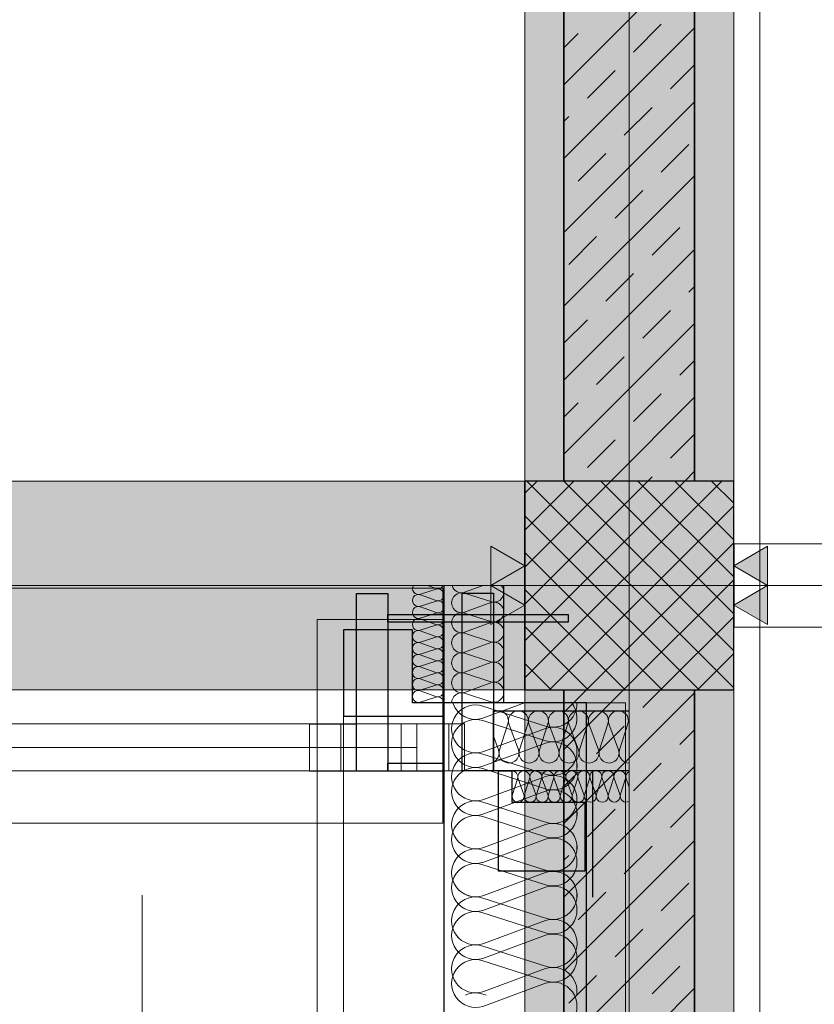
# Model space of a CAD drawing. Extents: x -1920 to 300, y 62 to 656.
# Tile 25 of 60: x -1675 to -1660, y 233 to 251. Entities that reach past the tile are written whole.
import ezdxf
from ezdxf.lldxf.tags import DXFTag

# ---------------------------------------------------------------- set-up
doc = ezdxf.new("R2010")
doc.units = 0
doc.layers.get('0').update_dxf_attribs({"lineweight": 35})
for name, color, linetype, lineweight, true_color in [('00_Beschriftung UZ', 3, 'Continuous', 13, 0x00ff00), ('30 -33 Aussenwände- 3 Aussenstützen', 7, 'Continuous', 50, 0x0000dd), ('30 -33 Aussenwände- 7 Fassade_ Elemente', 7, 'Continuous', 9, 0x00aacc), ('30 -34 Innenwände- 1 tragend', 7, 'Continuous', 13, 0xdd0806), ('30 -35 Decken- 1 Konstruktion-Träger- Stahlbeton', 7, 'grob-A06G9HJG8I', 13, 0x33aa00), ('70 -72 Beschriftung- 2 Beschriftung Bauteile', 7, 'Continuous', 9, 0x9999ff), ('iwb_Schraffur_ F90_feuerbestaendig', 1, 'Continuous', 13, 0xff0000), ('iwb_Schraffur_BW', 7, 'Continuous', 13, 0x7400e8)]:
    doc.layers.add(name, color=color, linetype=linetype, lineweight=lineweight, true_color=true_color)
doc.layers.add('70 -71 Achsen- 1 Gebäudeachsen', color=7, linetype='STRICHPUNKT2-A06G9HJF8I', lineweight=18)
doc.layers.add('Keine-1', color=7, linetype='Continuous', lineweight=15)
doc.layers.add('iwb_Schraffur_Unterzug', color=7, linetype='Continuous', lineweight=5, true_color=0xffffcc, plot=False)
tags = doc.linetypes.add('grob-A06G9HJG8I', pattern=[14, 3, -8, 3]).pattern_tags.tags
tags[8:9] = [DXFTag(74, 4), DXFTag(75, 0), DXFTag(340, '0'), DXFTag(46, 0.0), DXFTag(50, 0.0), DXFTag(44, 0.0), DXFTag(45, 0.0)]
tags[6:7] = [DXFTag(74, 4), DXFTag(75, 0), DXFTag(340, '0'), DXFTag(46, 0.0), DXFTag(50, 0.0), DXFTag(44, 0.0), DXFTag(45, 0.0)]
tags[4:5] = [DXFTag(74, 4), DXFTag(75, 0), DXFTag(340, '0'), DXFTag(46, 0.0), DXFTag(50, 0.0), DXFTag(44, 0.0), DXFTag(45, 0.0)]
tags = doc.linetypes.add('STRICHPUNKT2-A06G9HJF8I', pattern=[12.7, 6.35, -3.175, 0, -3.175]).pattern_tags.tags
tags[10:11] = [DXFTag(74, 4), DXFTag(75, 0), DXFTag(340, '0'), DXFTag(46, 0.0), DXFTag(50, 0.0), DXFTag(44, 0.0), DXFTag(45, 0.0)]
tags[8:9] = [DXFTag(74, 4), DXFTag(75, 0), DXFTag(340, '0'), DXFTag(46, 0.0), DXFTag(50, 0.0), DXFTag(44, 0.0), DXFTag(45, 0.0)]
tags[6:7] = [DXFTag(74, 4), DXFTag(75, 0), DXFTag(340, '0'), DXFTag(46, 0.0), DXFTag(50, 0.0), DXFTag(44, 0.0), DXFTag(45, 0.0)]
tags[4:5] = [DXFTag(74, 4), DXFTag(75, 0), DXFTag(340, '0'), DXFTag(46, 0.0), DXFTag(50, 0.0), DXFTag(44, 0.0), DXFTag(45, 0.0)]

# ---------------------------------------------------------------- blocks, each defined once
blk = doc.blocks.new('Referenz-A06G9HJH8I', base_point=(-1905.787, 86.892))
at = {"layer": '00_Beschriftung UZ', "color": 0, "linetype": 'Continuous', "lineweight": 5, "ltscale": 0.13}
blk.add_line((-1661.331, 162.142), (-1661.331, 433.142), dxfattribs=at)
at = {"layer": '30 -33 Aussenwände- 3 Aussenstützen', "color": 0, "lineweight": 9}
for p, q in [((-1665.831, 242.408), (-1665.596, 242.642)), ((-1665.831, 241.701), (-1664.889, 242.642)), ((-1665.831, 240.994), (-1664.182, 242.642)), ((-1665.831, 240.287), (-1663.475, 242.642)), ((-1665.831, 239.58), (-1662.768, 242.642)), ((-1665.831, 238.873), (-1662.061, 242.642)), ((-1665.788, 242.642), (-1661.831, 238.685)), ((-1665.081, 242.642), (-1661.831, 239.392)), ((-1664.374, 242.642), (-1661.831, 240.099)), ((-1663.667, 242.642), (-1661.831, 240.806)), ((-1662.96, 242.642), (-1661.831, 241.513)), ((-1662.253, 242.642), (-1661.831, 242.22)), ((-1665.354, 238.642), (-1661.831, 242.166)), ((-1665.831, 241.978), (-1662.495, 238.642)), ((-1664.647, 238.642), (-1661.831, 241.459)), ((-1665.831, 241.271), (-1663.203, 238.642)), ((-1663.831, 241.142), (-1663.831, 240.142)), ((-1663.94, 238.642), (-1661.831, 240.751)), ((-1665.831, 240.563), (-1663.91, 238.642)), ((-1664.331, 240.642), (-1663.331, 240.642)), ((-1663.233, 238.642), (-1661.831, 240.044)), ((-1665.831, 239.856), (-1664.617, 238.642)), ((-1662.525, 238.642), (-1661.831, 239.337)), ((-1665.831, 239.149), (-1665.324, 238.642))]:
    blk.add_line(p, q, dxfattribs=at)
at = {"layer": '30 -33 Aussenwände- 3 Aussenstützen', "color": 0, "linetype": 'Continuous', "lineweight": -2, "ltscale": 0.25}
for p, q in [((-1661.831, 242.642), (-1665.831, 242.642)), ((-1665.831, 242.642), (-1665.831, 238.642)), ((-1661.831, 238.642), (-1661.831, 242.642)), ((-1665.831, 238.642), (-1661.831, 238.642))]:
    blk.add_line(p, q, dxfattribs=at)
at = {"layer": '30 -33 Aussenwände- 7 Fassade_ Elemente', "color": 0, "linetype": 'Continuous', "ltscale": 0.13}
for p, q in [((-1663.831, 240.142), (-1663.831, 241.142)), ((-1667.529, 240.572), (-1667.829, 240.476)), ((-1667.529, 240.583), (-1667.69, 240.643)), ((-1666.981, 240.511), (-1666.625, 240.642)), ((-1664.331, 240.642), (-1663.331, 240.642)), ((-1667.829, 240.464), (-1667.529, 240.353)), ((-1666.981, 240.492), (-1666.481, 240.332)), ((-1667.529, 240.342), (-1667.829, 240.246)), ((-1667.829, 240.234), (-1667.529, 240.123)), ((-1666.481, 240.313), (-1666.981, 240.128)), ((-1669.801, 158.842), (-1669.801, 239.992)), ((-1669.801, 239.992), (-1667.381, 239.992)), ((-1667.529, 240.112), (-1667.83, 240.016)), ((-1667.83, 240.005), (-1667.53, 239.894)), ((-1667.381, 239.992), (-1667.381, 238.392)), ((-1666.981, 240.109), (-1666.481, 239.949)), ((-1667.53, 239.882), (-1667.83, 239.786)), ((-1666.481, 239.93), (-1666.981, 239.745)), ((-1667.83, 239.775), (-1667.53, 239.664)), ((-1667.53, 239.652), (-1667.83, 239.556)), ((-1666.981, 239.726), (-1666.481, 239.566)), ((-1667.83, 239.545), (-1667.53, 239.434)), ((-1667.53, 239.423), (-1667.83, 239.326)), ((-1666.481, 239.547), (-1666.981, 239.362)), ((-1667.83, 239.315), (-1667.53, 239.204)), ((-1666.981, 239.343), (-1666.481, 239.183)), ((-1667.53, 239.193), (-1667.83, 239.097)), ((-1667.83, 239.085), (-1667.53, 238.974)), ((-1666.481, 239.164), (-1666.981, 238.979)), ((-1667.53, 238.963), (-1667.83, 238.867)), ((-1667.83, 238.856), (-1667.531, 238.744)), ((-1666.981, 238.96), (-1666.481, 238.8)), ((-1667.531, 238.733), (-1667.831, 238.637)), ((-1666.481, 238.781), (-1666.981, 238.596)), ((-1667.831, 238.626), (-1667.531, 238.515)), ((-1667.531, 238.503), (-1667.831, 238.407)), ((-1666.981, 238.577), (-1666.481, 238.417)), ((-1667.381, 238.392), (-1663.901, 238.392)), ((-1666.631, 238.099), (-1665.837, 238.392)), ((-1665.431, 237.949), (-1666.631, 238.334)), ((-1663.901, 238.392), (-1664.651, 238.392)), ((-1664.651, 238.392), (-1664.651, 232.799)), ((-1663.901, 232.799), (-1663.901, 238.392)), ((-1663.901, 238.392), (-1663.901, 160.392)), ((-1669.301, 160.642), (-1669.301, 238.142)), ((-1669.301, 238.142), (-1667.381, 238.142)), ((-1667.381, 238.142), (-1667.381, 160.642)), ((-1667.281, 237.992), (-1689.514, 237.992)), ((-1669.351, 237.992), (-1671.674, 237.992)), ((-1669.351, 237.092), (-1669.351, 237.992)), ((-1667.281, 237.092), (-1667.281, 237.992)), ((-1666.631, 238.054), (-1665.431, 237.669)), ((-1666.631, 237.46), (-1665.431, 237.904)), ((-1666.314, 237.492), (-1666.153, 237.992)), ((-1666.134, 237.992), (-1665.949, 237.492)), ((-1665.931, 237.492), (-1665.77, 237.992)), ((-1665.751, 237.992), (-1665.566, 237.492)), ((-1665.548, 237.492), (-1665.387, 237.992)), ((-1665.368, 237.992), (-1665.183, 237.492)), ((-1665.165, 237.492), (-1665.004, 237.992)), ((-1664.985, 237.992), (-1664.8, 237.492)), ((-1664.781, 237.492), (-1664.621, 237.992)), ((-1664.602, 237.992), (-1664.417, 237.492)), ((-1664.398, 237.492), (-1664.238, 237.992)), ((-1664.219, 237.992), (-1664.034, 237.492)), ((-1664.015, 237.492), (-1663.855, 237.992)), ((-1666.332, 237.492), (-1666.431, 237.758)), ((-1665.431, 237.624), (-1666.631, 237.18)), ((-1665.431, 237.03), (-1666.631, 237.415)), ((-1689.514, 237.092), (-1667.281, 237.092)), ((-1671.674, 237.092), (-1669.351, 237.092)), ((-1666.631, 237.135), (-1665.431, 236.749)), ((-1666.631, 236.541), (-1665.431, 236.985)), ((-1665.97, 236.942), (-1666.066, 236.642)), ((-1665.847, 236.642), (-1665.958, 236.942)), ((-1665.74, 236.943), (-1665.836, 236.642)), ((-1665.618, 236.643), (-1665.729, 236.943)), ((-1665.51, 236.943), (-1665.606, 236.643)), ((-1665.388, 236.643), (-1665.499, 236.943)), ((-1665.28, 236.943), (-1665.376, 236.643)), ((-1665.158, 236.643), (-1665.269, 236.943)), ((-1665.05, 236.943), (-1665.147, 236.643)), ((-1664.928, 236.643), (-1665.039, 236.943)), ((-1664.821, 236.943), (-1664.917, 236.643)), ((-1664.698, 236.643), (-1664.809, 236.943)), ((-1664.591, 236.943), (-1664.687, 236.643)), ((-1664.468, 236.644), (-1664.58, 236.943)), ((-1664.361, 236.944), (-1664.457, 236.644)), ((-1664.239, 236.644), (-1664.35, 236.944)), ((-1664.131, 236.944), (-1664.227, 236.644)), ((-1664.009, 236.644), (-1664.12, 236.944)), ((-1663.901, 236.944), (-1663.998, 236.644)), ((-1663.89, 236.944), (-1663.83, 236.783)), ((-1669.801, 232.799), (-1669.801, 236.742)), ((-1669.301, 232.799), (-1669.301, 236.742)), ((-1665.431, 236.704), (-1666.631, 236.261)), ((-1665.431, 236.11), (-1666.631, 236.496)), ((-1666.631, 236.216), (-1665.431, 235.83)), ((-1666.631, 235.622), (-1665.431, 236.065)), ((-1665.431, 235.785), (-1666.631, 235.341)), ((-1665.431, 235.191), (-1666.631, 235.577)), ((-1666.631, 235.296), (-1665.431, 234.911)), ((-1666.631, 234.702), (-1665.431, 235.146)), ((-1665.431, 234.866), (-1666.631, 234.422)), ((-1665.431, 234.272), (-1666.631, 234.657)), ((-1666.631, 234.377), (-1665.431, 233.991)), ((-1666.631, 233.783), (-1665.431, 234.227)), ((-1665.431, 233.946), (-1666.631, 233.503)), ((-1665.431, 233.352), (-1666.631, 233.738)), ((-1666.631, 233.458), (-1665.431, 233.072)), ((-1666.631, 232.864), (-1665.431, 233.307)), ((-1665.431, 233.027), (-1666.631, 232.584)), ((-1666.569, 232.799), (-1666.631, 232.819))]:
    blk.add_line(p, q, dxfattribs=at)
at = {"layer": '30 -33 Aussenwände- 7 Fassade_ Elemente', "color": 0}
for p, q in [((-1667.397, 240.592), (-1689.397, 240.592)), ((-1667.397, 237.992), (-1667.397, 240.592)), ((-1688.597, 237.992), (-1668.197, 237.992)), ((-1668.197, 237.992), (-1668.197, 237.092)), ((-1668.197, 237.992), (-1667.397, 237.992)), ((-1667.397, 237.992), (-1667.397, 237.092)), ((-1688.597, 237.542), (-1668.197, 237.542)), ((-1668.197, 237.092), (-1688.597, 237.092)), ((-1667.397, 237.092), (-1668.197, 237.092)), ((-1667.397, 237.092), (-1667.397, 236.092)), ((-1667.397, 236.092), (-1689.397, 236.092))]:
    blk.add_line(p, q, dxfattribs=at)
at = {"layer": '30 -33 Aussenwände- 7 Fassade_ Elemente', "color": 0, "linetype": 'Continuous', "lineweight": -2, "ltscale": 0.25}
for p, q in [((-1667.381, 240.642), (-1667.381, 158.142)), ((-1666.231, 238.392), (-1666.231, 240.642)), ((-1669.051, 237.087), (-1669.051, 240.487)), ((-1669.051, 240.487), (-1668.451, 240.487)), ((-1668.451, 240.487), (-1668.451, 237.087)), ((-1667.031, 240.492), (-1666.431, 240.492)), ((-1667.031, 237.092), (-1667.031, 240.492)), ((-1666.431, 240.492), (-1666.431, 237.092)), ((-1668.451, 239.937), (-1668.451, 240.087)), ((-1668.451, 240.087), (-1665.001, 240.087)), ((-1665.001, 240.087), (-1665.001, 239.937)), ((-1669.301, 239.792), (-1669.301, 238.142)), ((-1667.981, 239.792), (-1669.301, 239.792)), ((-1665.001, 239.937), (-1668.451, 239.937)), ((-1667.981, 238.392), (-1667.981, 239.792)), ((-1667.381, 238.392), (-1667.981, 238.392)), ((-1667.381, 238.392), (-1667.381, 232.799)), ((-1664.651, 238.392), (-1667.381, 238.392)), ((-1667.381, 238.142), (-1667.381, 238.392)), ((-1664.651, 238.392), (-1666.231, 238.392)), ((-1664.651, 160.392), (-1664.651, 238.392)), ((-1664.651, 232.799), (-1664.651, 238.392)), ((-1669.301, 238.142), (-1667.381, 238.142)), ((-1666.431, 238.243), (-1663.831, 238.243)), ((-1666.431, 237.092), (-1666.431, 238.243)), ((-1668.451, 237.237), (-1667.381, 237.237)), ((-1668.451, 237.087), (-1668.451, 237.237)), ((-1667.381, 237.237), (-1667.381, 237.087)), ((-1668.451, 237.087), (-1669.051, 237.087)), ((-1667.381, 237.087), (-1668.451, 237.087)), ((-1666.431, 237.092), (-1667.031, 237.092)), ((-1663.831, 237.092), (-1666.431, 237.092)), ((-1666.331, 237.092), (-1666.081, 237.092)), ((-1666.331, 235.172), (-1666.331, 237.092)), ((-1666.081, 237.092), (-1666.081, 236.492)), ((-1664.531, 237.092), (-1664.531, 234.672)), ((-1666.081, 236.492), (-1664.681, 236.492)), ((-1664.681, 236.492), (-1664.681, 235.172)), ((-1664.681, 235.172), (-1666.331, 235.172))]:
    blk.add_line(p, q, dxfattribs=at)
at = {"layer": '30 -33 Aussenwände- 7 Fassade_ Elemente', "color": 0, "linetype": 'Continuous', "lineweight": 18, "ltscale": 0.18}
for p, q in [((-1669.051, 237.987), (-1669.951, 237.987)), ((-1669.951, 237.987), (-1669.951, 237.087)), ((-1669.051, 237.087), (-1669.051, 237.987)), ((-1666.981, 237.992), (-1667.897, 237.992)), ((-1667.897, 237.992), (-1667.897, 237.092)), ((-1666.981, 237.092), (-1666.981, 237.992)), ((-1688.897, 237.542), (-1667.897, 237.542)), ((-1671.674, 237.542), (-1669.951, 237.537)), ((-1669.951, 237.087), (-1669.051, 237.087)), ((-1667.897, 237.092), (-1666.981, 237.092))]:
    blk.add_line(p, q, dxfattribs=at)
at = {"layer": '30 -33 Aussenwände- 7 Fassade_ Elemente', "color": 0, "linetype": 'Continuous', "ltscale": 0.13}
for centre, major_axis, end_param in [((-1667.864, 240.585), (-0.0991, 0.058), 2.411197), ((-1667.494, 240.692), (-0.035, -0.109), 1.434048), ((-1667.494, 240.462), (0.093, 0.0673), 1.254884), ((-1667.039, 240.693), (-0.184, -0.051), 1.613483), ((-1666.422, 240.514), (-0.059, -0.182), 2.619647), ((-1667.865, 240.355), (0.035, 0.109), 3.765224), ((-1667.865, 240.355), (-0.0929, 0.0675), 1.255075), ((-1667.865, 240.355), (0.035, 0.109), 1.255075), ((-1667.494, 240.462), (-0.035, -0.109), 1.254884), ((-1667.494, 240.233), (0.093, 0.0673), 1.254884), ((-1667.494, 240.233), (-0.035, -0.109), 3.764652), ((-1667.494, 240.462), (0.0929, -0.0675), 1.254884), ((-1667.039, 240.31), (-0.155, 0.112), 1.254884), ((-1667.039, 240.31), (0.059, 0.182), 1.254884), ((-1667.865, 240.125), (0.035, 0.109), 3.765224), ((-1667.865, 240.125), (-0.0929, 0.0675), 1.255075), ((-1667.865, 240.355), (-0.093, -0.0673), 1.255075), ((-1667.865, 240.125), (0.035, 0.109), 1.255075), ((-1667.494, 240.233), (-0.035, -0.109), 1.254884), ((-1667.494, 240.233), (0.0929, -0.0675), 1.254884), ((-1667.039, 240.31), (-0.155, -0.112), 1.254884), ((-1666.422, 240.131), (0.155, 0.112), 1.255075), ((-1666.422, 240.131), (-0.059, -0.182), 3.765224), ((-1666.422, 240.131), (0.155, -0.112), 1.255075), ((-1667.865, 239.895), (0.035, 0.109), 3.765224), ((-1667.865, 240.125), (-0.093, -0.0673), 1.255075), ((-1667.494, 240.003), (-0.035, -0.109), 3.764652), ((-1667.494, 240.003), (0.093, 0.0673), 1.254884), ((-1667.494, 240.003), (0.0929, -0.0675), 1.254884), ((-1667.039, 239.927), (0.059, 0.182), 3.764652), ((-1667.039, 239.927), (-0.155, 0.112), 1.254884), ((-1667.039, 239.927), (0.059, 0.182), 1.254884), ((-1666.422, 240.131), (-0.059, -0.182), 1.255075), ((-1667.865, 239.666), (0.035, 0.109), 3.765224), ((-1667.494, 240.003), (-0.035, -0.109), 1.254884), ((-1667.495, 239.773), (-0.035, -0.109), 3.764652), ((-1667.039, 239.927), (-0.155, -0.112), 1.254884), ((-1666.422, 239.748), (-0.059, -0.182), 3.765224), ((-1666.422, 239.748), (0.155, 0.112), 1.255075), ((-1666.422, 239.748), (0.155, -0.112), 1.255075), ((-1667.495, 239.543), (-0.035, -0.109), 3.764652), ((-1667.039, 239.544), (0.059, 0.182), 3.764652), ((-1667.039, 239.544), (-0.155, 0.112), 1.254884), ((-1667.039, 239.544), (0.059, 0.182), 1.254884), ((-1666.422, 239.748), (-0.059, -0.182), 1.255075), ((-1667.865, 239.436), (0.035, 0.109), 3.765224), ((-1667.495, 239.313), (-0.035, -0.109), 3.764652), ((-1667.039, 239.544), (-0.155, -0.112), 1.254884), ((-1666.422, 239.365), (-0.059, -0.182), 3.765224), ((-1667.865, 239.206), (0.035, 0.109), 3.765224), ((-1667.039, 239.161), (0.059, 0.182), 3.764652), ((-1667.866, 238.976), (0.035, 0.109), 3.765224), ((-1667.495, 239.084), (-0.035, -0.109), 3.764652), ((-1666.422, 238.982), (-0.059, -0.182), 3.765224), ((-1667.866, 238.746), (0.035, 0.109), 3.765224), ((-1667.495, 238.854), (-0.035, -0.109), 3.764652), ((-1667.039, 238.778), (0.059, 0.182), 3.764652), ((-1667.495, 238.624), (-0.035, -0.109), 3.764652), ((-1666.422, 238.599), (-0.059, -0.182), 3.765224), ((-1667.866, 238.517), (0.035, 0.109), 3.765224), ((-1667.496, 238.394), (0.115, -0.002), 1.896254), ((-1667.039, 238.395), (0.059, 0.182), 1.896254), ((-1666.772, 237.897), (0.141, 0.437), 3.765224), ((-1666.771, 238.536), (-0.436, -0.144), 1.563745), ((-1665.29, 238.386), (-0.141, -0.437), 1.896254), ((-1665.29, 238.106), (-0.141, -0.437), 2.557098), ((-1666.771, 237.617), (0.141, 0.437), 1.254884), ((-1666.335, 238.051), (0.182, -0.059), 2.405647), ((-1665.952, 238.051), (0.182, -0.059), 3.765224), ((-1665.952, 238.051), (-0.112, 0.155), 1.255075), ((-1665.952, 238.051), (0.112, 0.155), 1.255075), ((-1665.952, 238.051), (0.182, -0.059), 1.255075), ((-1665.569, 238.051), (0.182, -0.059), 3.765224), ((-1665.569, 238.051), (-0.112, 0.155), 1.255075), ((-1665.569, 238.051), (0.112, 0.155), 1.255075), ((-1665.569, 238.051), (0.182, -0.059), 1.255075), ((-1665.186, 238.051), (0.182, -0.059), 3.765224), ((-1664.803, 238.051), (0.182, -0.059), 3.765224), ((-1664.42, 238.051), (0.182, -0.059), 3.765224), ((-1664.037, 238.051), (0.182, -0.059), 3.765224), ((-1665.29, 237.467), (-0.141, -0.437), 3.764652), ((-1666.771, 237.617), (-0.372, 0.27), 1.254884), ((-1665.29, 237.186), (0.372, 0.27), 1.255075), ((-1665.29, 237.186), (-0.141, -0.437), 3.765224), ((-1666.772, 236.978), (0.141, 0.437), 3.765224), ((-1666.771, 237.617), (-0.372, -0.27), 1.254884), ((-1666.514, 237.434), (0.084, -0.172), 1.428714), ((-1666.131, 237.434), (-0.182, 0.059), 1.254884), ((-1666.131, 237.434), (0.112, -0.155), 1.254884), ((-1665.748, 237.434), (-0.182, 0.059), 3.764652), ((-1665.748, 237.434), (-0.182, 0.059), 1.254884), ((-1665.748, 237.434), (0.112, -0.155), 1.254884), ((-1665.365, 237.434), (-0.182, 0.059), 3.764652), ((-1665.365, 237.434), (-0.182, 0.059), 1.254884), ((-1665.365, 237.434), (0.112, -0.155), 1.254884), ((-1664.982, 237.434), (-0.182, 0.059), 3.764652), ((-1665.29, 237.186), (0.372, -0.27), 1.255075), ((-1664.599, 237.434), (-0.182, 0.059), 3.764652), ((-1664.216, 237.434), (-0.182, 0.059), 3.764652), ((-1663.833, 237.434), (-0.182, 0.059), 1.896254), ((-1666.771, 236.698), (0.141, 0.437), 3.764652), ((-1666.771, 236.698), (0.141, 0.437), 1.254884), ((-1666.131, 237.434), (-0.112, -0.155), 1.254884), ((-1665.748, 237.434), (-0.112, -0.155), 1.254884), ((-1665.365, 237.434), (-0.112, -0.155), 1.254884), ((-1666.771, 236.698), (-0.372, 0.27), 1.254884), ((-1666.079, 236.978), (0.109, -0.035), 1.896254), ((-1665.849, 236.978), (0.109, -0.035), 3.764652), ((-1665.619, 236.978), (0.109, -0.035), 3.764652), ((-1665.39, 236.978), (0.109, -0.035), 3.764652), ((-1665.29, 236.547), (-0.141, -0.437), 3.764652), ((-1665.16, 236.978), (0.109, -0.035), 3.764652), ((-1664.93, 236.978), (0.109, -0.035), 3.764652), ((-1664.7, 236.979), (0.109, -0.035), 3.764652), ((-1664.47, 236.979), (0.109, -0.035), 3.764652), ((-1664.47, 236.979), (-0.0675, 0.0929), 1.254884), ((-1664.47, 236.979), (0.0673, 0.093), 1.254884), ((-1664.47, 236.979), (0.109, -0.035), 1.254884), ((-1664.24, 236.979), (0.109, -0.035), 3.764652), ((-1664.24, 236.979), (-0.0675, 0.0929), 1.254884), ((-1664.24, 236.979), (0.0673, 0.093), 1.254884), ((-1664.24, 236.979), (0.109, -0.035), 1.254884), ((-1664.011, 236.979), (-0.0675, 0.0929), 1.254884), ((-1664.011, 236.979), (0.0673, 0.093), 1.254884), ((-1664.011, 236.979), (0.109, -0.035), 1.254884), ((-1663.781, 236.979), (-0.05, 0.103), 1.434048), ((-1665.29, 237.186), (-0.141, -0.437), 1.255075), ((-1665.29, 236.267), (-0.141, -0.437), 3.765224), ((-1665.29, 236.267), (0.372, 0.27), 1.255075), ((-1665.957, 236.607), (-0.109, 0.035), 3.765224), ((-1665.727, 236.607), (-0.109, 0.035), 3.765224), ((-1665.497, 236.608), (-0.109, 0.035), 3.765224), ((-1665.267, 236.608), (-0.109, 0.035), 3.765224), ((-1665.037, 236.608), (-0.109, 0.035), 3.765224), ((-1664.808, 236.608), (-0.109, 0.035), 3.765224), ((-1664.578, 236.608), (-0.109, 0.035), 3.765224), ((-1664.348, 236.608), (-0.109, 0.035), 1.255075), ((-1664.348, 236.608), (-0.109, 0.035), 3.765224), ((-1664.348, 236.608), (0.0675, -0.0929), 1.255075), ((-1664.118, 236.609), (-0.109, 0.035), 3.765224), ((-1664.118, 236.609), (-0.109, 0.035), 1.255075), ((-1664.118, 236.609), (0.0675, -0.0929), 1.255075), ((-1663.888, 236.609), (-0.109, 0.035), 2.411197), ((-1666.772, 236.059), (0.141, 0.437), 3.765224), ((-1666.771, 236.698), (-0.372, -0.27), 1.254884), ((-1665.29, 236.267), (0.372, -0.27), 1.255075), ((-1664.348, 236.608), (-0.0673, -0.093), 1.255075), ((-1664.118, 236.609), (-0.0673, -0.093), 1.255075), ((-1666.771, 235.779), (0.141, 0.437), 3.764652), ((-1666.771, 235.779), (0.141, 0.437), 1.254884), ((-1666.771, 235.779), (-0.372, 0.27), 1.254884), ((-1665.29, 235.628), (-0.141, -0.437), 3.764652), ((-1665.29, 235.628), (0.372, 0.27), 1.254884), ((-1665.29, 236.267), (-0.141, -0.437), 1.255075), ((-1665.29, 235.348), (-0.141, -0.437), 3.765224), ((-1665.29, 235.628), (0.372, -0.27), 1.254884), ((-1666.772, 235.14), (0.141, 0.437), 3.765224), ((-1666.772, 235.14), (0.141, 0.437), 1.255075), ((-1666.771, 235.779), (-0.372, -0.27), 1.254884), ((-1666.772, 235.14), (-0.372, 0.27), 1.255075), ((-1666.771, 234.859), (0.141, 0.437), 3.764652), ((-1665.29, 235.628), (-0.141, -0.437), 1.254884), ((-1665.29, 234.709), (0.372, 0.27), 1.254884), ((-1665.29, 234.709), (-0.141, -0.437), 3.764652), ((-1665.29, 234.429), (-0.141, -0.437), 3.765224), ((-1665.29, 234.709), (0.372, -0.27), 1.254884), ((-1666.772, 234.22), (0.141, 0.437), 3.765224), ((-1666.772, 235.14), (-0.372, -0.27), 1.255075), ((-1666.772, 234.22), (0.141, 0.437), 1.255075), ((-1666.772, 234.22), (-0.372, 0.27), 1.255075), ((-1666.771, 233.94), (0.141, 0.437), 3.764652), ((-1665.29, 234.709), (-0.141, -0.437), 1.254884), ((-1665.29, 233.79), (0.372, 0.27), 1.254884), ((-1666.772, 234.22), (-0.372, -0.27), 1.255075), ((-1665.29, 233.509), (-0.141, -0.437), 3.765224), ((-1665.29, 233.79), (0.372, -0.27), 1.254884), ((-1666.772, 233.301), (0.141, 0.437), 1.255075), ((-1666.772, 233.301), (-0.372, 0.27), 1.255075), ((-1666.771, 233.021), (0.141, 0.437), 3.764652), ((-1665.29, 233.79), (-0.141, -0.437), 1.254884), ((-1665.29, 232.87), (0.454, -0.071), 2.037834), ((-1666.772, 233.301), (-0.372, -0.27), 1.255075), ((-1665.29, 232.59), (-0.141, -0.437), 3.765224), ((-1666.772, 232.382), (0.141, 0.437), 0.741779)]:
    blk.add_ellipse(centre, major_axis=major_axis, ratio=1, start_param=0, end_param=end_param, dxfattribs=at)
at = {"layer": '30 -34 Innenwände- 1 tragend', "color": 0, "linetype": 'Continuous', "ltscale": 0.13}
for p, q in [((-1665.081, 321.142), (-1665.081, 242.642)), ((-1662.581, 321.142), (-1662.581, 242.642)), ((-1665.081, 242.642), (-1662.581, 242.642)), ((-1665.081, 162.142), (-1665.081, 238.642)), ((-1662.581, 238.642), (-1665.081, 238.642)), ((-1662.581, 162.142), (-1662.581, 238.642))]:
    blk.add_line(p, q, dxfattribs=at)
at = {"layer": '30 -34 Innenwände- 1 tragend', "color": 0, "lineweight": 35}
for p, q in [((-1665.081, 321.142), (-1665.081, 242.642)), ((-1662.581, 321.142), (-1662.581, 242.642)), ((-1665.081, 162.142), (-1665.081, 238.642)), ((-1662.581, 162.142), (-1662.581, 238.642))]:
    blk.add_line(p, q, dxfattribs=at)
at = {"layer": '30 -34 Innenwände- 1 tragend', "color": 0, "lineweight": 9}
for p, q in [((-1665.081, 250.229), (-1662.581, 252.729)), ((-1665.081, 250.229), (-1662.581, 252.729)), ((-1665.081, 248.815), (-1662.581, 251.315)), ((-1665.081, 248.815), (-1662.581, 251.315)), ((-1663.748, 250.855), (-1663.217, 251.385)), ((-1663.748, 250.855), (-1663.217, 251.385)), ((-1665.081, 250.936), (-1664.808, 251.209)), ((-1665.081, 250.936), (-1664.808, 251.209)), ((-1663.041, 250.148), (-1662.581, 250.608)), ((-1663.041, 250.148), (-1662.581, 250.608)), ((-1664.632, 249.971), (-1664.101, 250.501)), ((-1664.632, 249.971), (-1664.101, 250.501)), ((-1665.081, 247.401), (-1662.581, 249.901)), ((-1665.081, 247.401), (-1662.581, 249.901)), ((-1663.925, 249.264), (-1663.394, 249.794)), ((-1663.925, 249.264), (-1663.394, 249.794)), ((-1665.081, 249.522), (-1664.985, 249.618)), ((-1665.081, 249.522), (-1664.985, 249.618)), ((-1663.217, 248.557), (-1662.687, 249.087)), ((-1663.217, 248.557), (-1662.687, 249.087)), ((-1664.808, 248.38), (-1664.278, 248.911)), ((-1664.808, 248.38), (-1664.278, 248.911)), ((-1665.081, 245.987), (-1662.581, 248.487)), ((-1665.081, 245.987), (-1662.581, 248.487)), ((-1664.101, 247.673), (-1663.571, 248.203)), ((-1664.101, 247.673), (-1663.571, 248.203)), ((-1664.985, 246.789), (-1664.455, 247.32)), ((-1664.985, 246.789), (-1664.455, 247.32)), ((-1663.394, 246.966), (-1662.864, 247.496)), ((-1663.394, 246.966), (-1662.864, 247.496)), ((-1665.081, 244.573), (-1662.581, 247.073)), ((-1665.081, 244.573), (-1662.581, 247.073)), ((-1664.278, 246.082), (-1663.748, 246.612)), ((-1664.278, 246.082), (-1663.748, 246.612)), ((-1662.687, 246.259), (-1662.581, 246.365)), ((-1662.687, 246.259), (-1662.581, 246.365)), ((-1663.571, 245.375), (-1663.041, 245.905)), ((-1663.571, 245.375), (-1663.041, 245.905)), ((-1665.081, 245.28), (-1664.632, 245.729)), ((-1665.081, 245.28), (-1664.632, 245.729)), ((-1665.081, 243.158), (-1662.581, 245.658)), ((-1665.081, 243.158), (-1662.581, 245.658)), ((-1664.455, 244.491), (-1663.925, 245.021)), ((-1664.455, 244.491), (-1663.925, 245.021)), ((-1662.864, 244.668), (-1662.581, 244.951)), ((-1662.864, 244.668), (-1662.581, 244.951)), ((-1663.748, 243.784), (-1663.217, 244.314)), ((-1663.748, 243.784), (-1663.217, 244.314)), ((-1665.081, 243.865), (-1664.808, 244.138)), ((-1665.081, 243.865), (-1664.808, 244.138)), ((-1664.182, 242.642), (-1662.581, 244.244)), ((-1664.182, 242.642), (-1662.581, 244.244)), ((-1664.632, 242.9), (-1664.101, 243.43)), ((-1664.632, 242.9), (-1664.101, 243.43)), ((-1663.041, 243.077), (-1662.581, 243.537)), ((-1663.041, 243.077), (-1662.581, 243.537)), ((-1662.768, 242.642), (-1662.581, 242.83)), ((-1662.768, 242.642), (-1662.581, 242.83)), ((-1663.475, 242.642), (-1663.394, 242.723)), ((-1663.475, 242.642), (-1663.394, 242.723)), ((-1665.081, 237.501), (-1663.94, 238.642)), ((-1665.081, 238.209), (-1664.647, 238.642)), ((-1665.081, 237.501), (-1663.94, 238.642)), ((-1665.081, 238.209), (-1664.647, 238.642)), ((-1665.081, 236.087), (-1662.581, 238.587)), ((-1665.081, 236.087), (-1662.581, 238.587)), ((-1663.571, 238.304), (-1663.232, 238.642)), ((-1663.571, 238.304), (-1663.232, 238.642)), ((-1664.455, 237.42), (-1663.925, 237.95)), ((-1664.455, 237.42), (-1663.925, 237.95)), ((-1662.864, 237.597), (-1662.581, 237.88)), ((-1662.864, 237.597), (-1662.581, 237.88)), ((-1665.081, 234.673), (-1662.581, 237.173)), ((-1665.081, 234.673), (-1662.581, 237.173)), ((-1663.748, 236.713), (-1663.217, 237.243)), ((-1663.748, 236.713), (-1663.217, 237.243)), ((-1665.081, 236.794), (-1664.808, 237.066)), ((-1665.081, 236.794), (-1664.808, 237.066)), ((-1663.041, 236.006), (-1662.581, 236.466)), ((-1663.041, 236.006), (-1662.581, 236.466)), ((-1664.632, 235.829), (-1664.101, 236.359)), ((-1664.632, 235.829), (-1664.101, 236.359)), ((-1665.081, 233.259), (-1662.581, 235.759)), ((-1665.081, 233.259), (-1662.581, 235.759)), ((-1663.925, 235.122), (-1663.394, 235.652)), ((-1663.925, 235.122), (-1663.394, 235.652)), ((-1665.081, 235.38), (-1664.985, 235.475)), ((-1665.081, 235.38), (-1664.985, 235.475)), ((-1663.217, 234.415), (-1662.687, 234.945)), ((-1663.217, 234.415), (-1662.687, 234.945)), ((-1664.808, 234.238), (-1664.278, 234.768)), ((-1664.808, 234.238), (-1664.278, 234.768)), ((-1665.081, 231.845), (-1662.581, 234.345)), ((-1665.081, 231.845), (-1662.581, 234.345)), ((-1664.101, 233.531), (-1663.571, 234.061)), ((-1664.101, 233.531), (-1663.571, 234.061)), ((-1663.394, 232.824), (-1662.864, 233.354)), ((-1663.394, 232.824), (-1662.864, 233.354)), ((-1664.985, 232.647), (-1664.455, 233.177)), ((-1664.985, 232.647), (-1664.455, 233.177)), ((-1665.081, 230.43), (-1662.581, 232.93)), ((-1665.081, 230.43), (-1662.581, 232.93))]:
    blk.add_line(p, q, dxfattribs=at)
at = {"layer": '30 -35 Decken- 1 Konstruktion-Träger- Stahlbeton', "color": 0}
for p, q in [((-1665.831, 162.142), (-1665.831, 433.642)), ((-1661.831, 162.142), (-1661.831, 433.642)), ((-1813.831, 242.642), (-1665.831, 242.642)), ((-1661.831, 241.442), (-1057.831, 241.442)), ((-1661.831, 239.842), (-1057.831, 239.842)), ((-1813.831, 238.642), (-1665.831, 238.642))]:
    blk.add_line(p, q, dxfattribs=at)
at = {"layer": '30 -35 Decken- 1 Konstruktion-Träger- Stahlbeton', "color": 0, "linetype": 'Continuous', "lineweight": 35, "ltscale": 0.35}
for p, q in [((-1665.831, 242.642), (-1665.831, 238.642)), ((-1661.831, 241.442), (-1661.831, 239.842))]:
    blk.add_line(p, q, dxfattribs=at)
at = {"layer": '70 -71 Achsen- 1 Gebäudeachsen', "color": 0, "linetype": 'STRICHPUNKT2-A06G9HJF8I', "ltscale": 0.18}
for p, q in [((-1663.831, 590.612), (-1663.831, 90.892)), ((-1858.301, 240.642), (-23.361, 240.642))]:
    blk.add_line(p, q, dxfattribs=at)
at = {"layer": '70 -72 Beschriftung- 2 Beschriftung Bauteile', "color": 0}
for p, q in [((-1666.48, 241.392), (-1665.831, 241.017)), ((-1666.48, 240.642), (-1666.48, 241.392)), ((-1661.831, 241.017), (-1661.181, 241.392)), ((-1661.181, 241.392), (-1661.181, 240.642)), ((-1665.831, 241.017), (-1666.48, 240.642)), ((-1661.181, 240.642), (-1661.831, 241.017)), ((-1666.48, 240.642), (-1665.831, 240.267)), ((-1666.48, 239.892), (-1666.48, 240.642)), ((-1661.831, 240.267), (-1661.181, 240.642)), ((-1661.181, 240.642), (-1661.181, 239.892)), ((-1665.831, 240.267), (-1666.48, 239.892)), ((-1661.181, 239.892), (-1661.831, 240.267))]:
    blk.add_line(p, q, dxfattribs=at)
at = {"layer": '70 -72 Beschriftung- 2 Beschriftung Bauteile', "color": 0, "lineweight": 0}
for points in [[(-1666.48, 240.642), (-1666.48, 241.392), (-1665.831, 241.017)], [(-1661.181, 240.642), (-1661.831, 241.017), (-1661.181, 241.392)], [(-1666.48, 239.892), (-1666.48, 240.642), (-1665.831, 240.267)], [(-1661.181, 239.892), (-1661.831, 240.267), (-1661.181, 240.642)]]:
    blk.add_solid(points, dxfattribs=at)
at = {"layer": 'Keine-1', "color": 0}
blk.add_line((-1673.157, 216.342), (-1673.157, 234.712), dxfattribs=at)
blk = doc.blocks.new('Referenz-A06G9HJJ8I', base_point=(-1817.831, 154.592))
at = {"layer": 'iwb_Schraffur_Unterzug', "linetype": 'Continuous', "ltscale": 0.13}
blk.add_hatch(color=256, dxfattribs=at).paths.add_polyline_path([(-1813.831, 240.642), (-1813.831, 242.642), (-1665.831, 242.642), (-1665.831, 238.642), (-1813.831, 238.642)])
at = {"layer": 'iwb_Schraffur_ F90_feuerbestaendig', "linetype": 'Continuous', "ltscale": 0.13}
blk.add_solid([(-1665.08, 240.642), (-1662.58, 240.642), (-1665.08, 154.592), (-1662.58, 154.592)], dxfattribs=at)
at = {"layer": 'iwb_Schraffur_BW', "linetype": 'Continuous', "ltscale": 0.13}
blk.add_solid([(-1662.58, 437.642), (-1662.58, 240.642), (-1665.08, 437.642), (-1665.08, 240.642)], dxfattribs=at)
at = {"layer": 'iwb_Schraffur_Unterzug', "linetype": 'Continuous', "ltscale": 0.13}
blk.add_solid([(-1665.831, 162.142), (-1665.831, 463.642), (-1661.831, 162.142), (-1661.831, 463.642)], dxfattribs=at)

msp = doc.modelspace()

# ---------------------------------------------------------------- block references
at = {"color": 8, "lineweight": 25, "ltscale": 0.25, "true_color": 0x808080}
for name, p in [('Referenz-A06G9HJH8I', (-1905.787, 86.892)), ('Referenz-A06G9HJJ8I', (-1817.831, 154.592))]:
    msp.add_blockref(name, p, dxfattribs=at)

doc.saveas('drawing.dxf')
